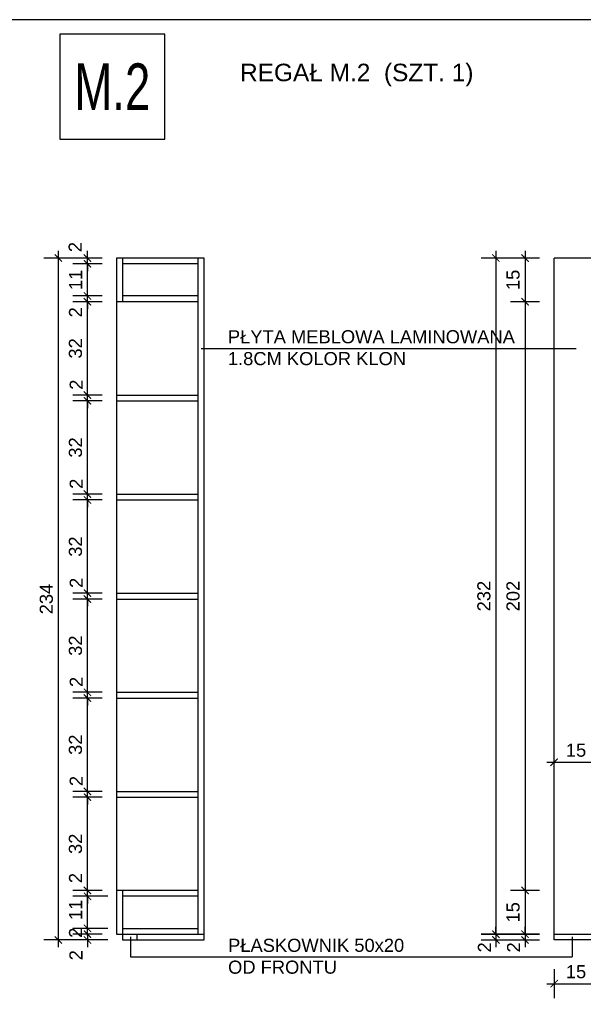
# Model space of a CAD drawing. Header units: millimetres. Extents: x 167273 to 188273, y -125105 to -88145.
# Tile 40 of 210: x 175167 to 175360, y -124135 to -123797. Entities that reach past the tile are written whole.
import ezdxf

# ---------------------------------------------------------------- set-up
doc = ezdxf.new("R2010")
doc.units = ezdxf.units.MM
doc.header["$PDMODE"] = 35
doc.header["$PDSIZE"] = 5
for name, color, linetype in [('!_zakres_wyposażenie', 80, 'Continuous'), ('a-op_text', 9, 'Continuous'), ('a-wymiary', 9, 'Continuous'), ('b-cienka', 9, 'Continuous'), ('b-sciany', 2, 'Continuous'), ('b-widokowa', 7, 'Continuous'), ('CIENKIE', 9, 'Continuous'), ('WYMIAR_PODST', 161, 'Continuous')]:
    doc.layers.add(name, color=color, linetype=linetype)
doc.styles.add('PPAB_25', font='ARIAL.TTF', dxfattribs={"height": 4.5})
doc.styles.add('PPAB_50', font='romans.shx', dxfattribs={"width": 0.7, "height": 8})
doc.dimstyles.new('PPAB_25', dxfattribs={"dimscale": 0, "dimtxt": 4.5, "dimasz": 2.5, "dimexe": 5, "dimexo": 5, "dimgap": 1.8, "dimtad": 1, "dimdec": 0, "dimrnd": 0.5, "dimzin": 0, "dimdsep": 46, "dimtxsty": 'PPAB_25', "dimblk": 'ARCHTICK', "dimcen": 0.09, "dimdle": 2.5, "dimclrd": 9, "dimclre": 9, "dimclrt": 161, "dimadec": 0, "dimazin": 0, "dimtfac": 1, "dimtdec": 0, "dimtofl": 0, "dimtmove": 2, "dimatfit": 3, "dimldrblk": 'ARCHTICK', "dimfxl": 0, "dimtolj": 1, "dimtzin": 0, "dimarcsym": 0})

# ---------------------------------------------------------------- blocks, each defined once
blk = doc.blocks.new('_ArchTick')
at = {"layer": 'WYMIAR_PODST', "color": 0, "const_width": 0.15}
blk.add_lwpolyline([(-0.5, -0.5), (0.5, 0.5)], dxfattribs=at)
blk = doc.blocks.new('*D471')
at = {"layer": 'a-wymiary', "color": 9, "lineweight": -2}
for p, q in [((175350.01, -124057.21), (175350.01, -124047.21)), ((175365.01, -124057.21), (175365.01, -124047.21)), ((175347.51, -124052.21), (175367.51, -124052.21))]:
    blk.add_line(p, q, dxfattribs=at)
at = {"layer": 'Defpoints', "color": 0}
for p in [(175365.01, -124052.21), (175350.01, -124062.21), (175365.01, -124062.21)]:
    blk.add_point(p, dxfattribs=at)
at = {"layer": 'a-wymiary', "color": 9, "lineweight": -2, "xscale": 2.5, "yscale": 2.5, "zscale": 2.5, "rotation": 180}
blk.add_blockref('_ArchTick', (175350.01, -124052.21), dxfattribs=at)
at = {"layer": 'a-wymiary', "color": 9, "lineweight": -2, "xscale": 2.5, "yscale": 2.5, "zscale": 2.5}
blk.add_blockref('_ArchTick', (175365.01, -124052.21), dxfattribs=at)
at = {"layer": 'a-wymiary', "color": 161, "insert": (175357.51, -124048.11), "char_height": 4.5, "attachment_point": 5, "style": 'PPAB_25'}
blk.add_mtext('\\A1;15', dxfattribs=at)
blk = doc.blocks.new('*D488')
at = {"layer": 'a-wymiary', "color": 9, "lineweight": -2}
for p, q in [((175189.85, -124111.21), (175189.85, -124108.71)), ((175194.85, -124111.21), (175184.85, -124111.21)), ((175196.85, -124113.21), (175184.85, -124113.21)), ((175189.85, -124113.21), (175189.85, -124115.71))]:
    blk.add_line(p, q, dxfattribs=at)
at = {"layer": 'Defpoints', "color": 0}
for p in [(175189.85, -124111.21), (175199.85, -124111.21), (175201.85, -124113.21)]:
    blk.add_point(p, dxfattribs=at)
at = {"layer": 'a-wymiary', "color": 9, "lineweight": -2, "xscale": 2.5, "yscale": 2.5, "zscale": 2.5}
for p, rotation in [((175189.85, -124111.21), 270), ((175189.85, -124113.21), 90)]:
    blk.add_blockref('_ArchTick', p, dxfattribs=dict(at, rotation=rotation))
at = {"layer": 'a-wymiary', "color": 161, "insert": (175185.91, -124118.44), "char_height": 4.5, "attachment_point": 5, "rotation": 90, "style": 'PPAB_25'}
blk.add_mtext('\\A1;2', dxfattribs=at)
blk = doc.blocks.new('*D489')
at = {"layer": 'a-wymiary', "color": 9, "lineweight": -2}
for p, q in [((175189.85, -124109.21), (175189.85, -124106.71)), ((175196.85, -124109.21), (175184.85, -124109.21)), ((175194.85, -124111.21), (175184.85, -124111.21)), ((175189.85, -124111.21), (175189.85, -124113.71))]:
    blk.add_line(p, q, dxfattribs=at)
at = {"layer": 'Defpoints', "color": 0}
for p in [(175189.85, -124109.21), (175199.85, -124111.21), (175201.85, -124109.21)]:
    blk.add_point(p, dxfattribs=at)
at = {"layer": 'a-wymiary', "color": 9, "lineweight": -2, "xscale": 2.5, "yscale": 2.5, "zscale": 2.5}
for p, rotation in [((175189.85, -124109.21), 270), ((175189.85, -124111.21), 90)]:
    blk.add_blockref('_ArchTick', p, dxfattribs=dict(at, rotation=rotation))
at = {"layer": 'a-wymiary', "color": 161, "insert": (175185.76, -124110.73), "char_height": 4.5, "attachment_point": 5, "rotation": 90, "style": 'PPAB_25'}
blk.add_mtext('\\A1;2', dxfattribs=at)
blk = doc.blocks.new('*D490')
at = {"layer": 'a-wymiary', "color": 9, "lineweight": -2}
for p, q in [((175196.85, -124098.21), (175184.85, -124098.21)), ((175189.85, -124111.71), (175189.85, -124095.71)), ((175196.85, -124109.21), (175184.85, -124109.21))]:
    blk.add_line(p, q, dxfattribs=at)
at = {"layer": 'Defpoints', "color": 0}
for p in [(175189.85, -124098.21), (175201.85, -124098.21), (175201.85, -124109.21)]:
    blk.add_point(p, dxfattribs=at)
at = {"layer": 'a-wymiary', "color": 9, "lineweight": -2, "xscale": 2.5, "yscale": 2.5, "zscale": 2.5}
for p, rotation in [((175189.85, -124098.21), 90), ((175189.85, -124109.21), 270)]:
    blk.add_blockref('_ArchTick', p, dxfattribs=dict(at, rotation=rotation))
at = {"layer": 'a-wymiary', "color": 161, "insert": (175185.79, -124102.87), "char_height": 4.5, "attachment_point": 5, "rotation": 90, "style": 'PPAB_25'}
blk.add_mtext('\\A1;11', dxfattribs=at)
blk = doc.blocks.new('*D491')
at = {"layer": 'a-wymiary', "color": 9, "lineweight": -2}
for p, q in [((175189.85, -124096.21), (175189.85, -124093.71)), ((175194.85, -124096.21), (175184.85, -124096.21)), ((175196.85, -124098.21), (175184.85, -124098.21)), ((175189.85, -124098.21), (175189.85, -124100.71))]:
    blk.add_line(p, q, dxfattribs=at)
at = {"layer": 'Defpoints', "color": 0}
for p in [(175189.85, -124096.21), (175199.85, -124096.21), (175201.85, -124098.21)]:
    blk.add_point(p, dxfattribs=at)
at = {"layer": 'a-wymiary', "color": 9, "lineweight": -2, "xscale": 2.5, "yscale": 2.5, "zscale": 2.5}
for p, rotation in [((175189.85, -124096.21), 270), ((175189.85, -124098.21), 90)]:
    blk.add_blockref('_ArchTick', p, dxfattribs=dict(at, rotation=rotation))
at = {"layer": 'a-wymiary', "color": 161, "insert": (175185.76, -124091.96), "char_height": 4.5, "attachment_point": 5, "rotation": 90, "style": 'PPAB_25'}
blk.add_mtext('\\A1;2', dxfattribs=at)
blk = doc.blocks.new('*D492')
at = {"layer": 'a-wymiary', "color": 9, "lineweight": -2}
for p, q in [((175194.85, -124064.21), (175184.85, -124064.21)), ((175189.85, -124098.71), (175189.85, -124061.71)), ((175194.85, -124096.21), (175184.85, -124096.21))]:
    blk.add_line(p, q, dxfattribs=at)
at = {"layer": 'Defpoints', "color": 0}
for p in [(175189.85, -124064.21), (175199.85, -124064.21), (175199.85, -124096.21)]:
    blk.add_point(p, dxfattribs=at)
at = {"layer": 'a-wymiary', "color": 9, "lineweight": -2, "xscale": 2.5, "yscale": 2.5, "zscale": 2.5}
for p, rotation in [((175189.85, -124064.21), 90), ((175189.85, -124096.21), 270)]:
    blk.add_blockref('_ArchTick', p, dxfattribs=dict(at, rotation=rotation))
at = {"layer": 'a-wymiary', "color": 161, "insert": (175185.75, -124080.21), "char_height": 4.5, "attachment_point": 5, "rotation": 90, "style": 'PPAB_25'}
blk.add_mtext('\\A1;32', dxfattribs=at)
blk = doc.blocks.new('*D493')
at = {"layer": 'a-wymiary', "color": 9, "lineweight": -2}
for p, q in [((175189.85, -124062.21), (175189.85, -124059.71)), ((175194.85, -124062.21), (175184.85, -124062.21)), ((175194.85, -124064.21), (175184.85, -124064.21)), ((175189.85, -124064.21), (175189.85, -124066.71))]:
    blk.add_line(p, q, dxfattribs=at)
at = {"layer": 'Defpoints', "color": 0}
for p in [(175189.85, -124062.21), (175199.85, -124062.21), (175199.85, -124064.21)]:
    blk.add_point(p, dxfattribs=at)
at = {"layer": 'a-wymiary', "color": 9, "lineweight": -2, "xscale": 2.5, "yscale": 2.5, "zscale": 2.5}
for p, rotation in [((175189.85, -124062.21), 270), ((175189.85, -124064.21), 90)]:
    blk.add_blockref('_ArchTick', p, dxfattribs=dict(at, rotation=rotation))
at = {"layer": 'a-wymiary', "color": 161, "insert": (175186, -124058.66), "char_height": 4.5, "attachment_point": 5, "rotation": 90, "style": 'PPAB_25'}
blk.add_mtext('\\A1;2', dxfattribs=at)
blk = doc.blocks.new('*D494')
at = {"layer": 'a-wymiary', "color": 9, "lineweight": -2}
for p, q in [((175189.85, -124064.71), (175189.85, -124027.71)), ((175194.85, -124030.21), (175184.85, -124030.21)), ((175194.85, -124062.21), (175184.85, -124062.21))]:
    blk.add_line(p, q, dxfattribs=at)
at = {"layer": 'Defpoints', "color": 0}
for p in [(175189.85, -124030.21), (175199.85, -124030.21), (175199.85, -124062.21)]:
    blk.add_point(p, dxfattribs=at)
at = {"layer": 'a-wymiary', "color": 9, "lineweight": -2, "xscale": 2.5, "yscale": 2.5, "zscale": 2.5}
for p, rotation in [((175189.85, -124030.21), 90), ((175189.85, -124062.21), 270)]:
    blk.add_blockref('_ArchTick', p, dxfattribs=dict(at, rotation=rotation))
at = {"layer": 'a-wymiary', "color": 161, "insert": (175185.75, -124046.21), "char_height": 4.5, "attachment_point": 5, "rotation": 90, "style": 'PPAB_25'}
blk.add_mtext('\\A1;32', dxfattribs=at)
blk = doc.blocks.new('*D495')
at = {"layer": 'a-wymiary', "color": 9, "lineweight": -2}
for p, q in [((175189.85, -124030.71), (175189.85, -123993.71)), ((175194.85, -123996.21), (175184.85, -123996.21)), ((175194.85, -124028.21), (175184.85, -124028.21))]:
    blk.add_line(p, q, dxfattribs=at)
at = {"layer": 'Defpoints', "color": 0}
for p in [(175189.85, -123996.21), (175199.85, -123996.21), (175199.85, -124028.21)]:
    blk.add_point(p, dxfattribs=at)
at = {"layer": 'a-wymiary', "color": 9, "lineweight": -2, "xscale": 2.5, "yscale": 2.5, "zscale": 2.5}
for p, rotation in [((175189.85, -123996.21), 90), ((175189.85, -124028.21), 270)]:
    blk.add_blockref('_ArchTick', p, dxfattribs=dict(at, rotation=rotation))
at = {"layer": 'a-wymiary', "color": 161, "insert": (175185.75, -124012.21), "char_height": 4.5, "attachment_point": 5, "rotation": 90, "style": 'PPAB_25'}
blk.add_mtext('\\A1;32', dxfattribs=at)
blk = doc.blocks.new('*D496')
at = {"layer": 'a-wymiary', "color": 9, "lineweight": -2}
for p, q in [((175189.85, -123996.71), (175189.85, -123959.71)), ((175194.85, -123962.21), (175184.85, -123962.21)), ((175194.85, -123994.21), (175184.85, -123994.21))]:
    blk.add_line(p, q, dxfattribs=at)
at = {"layer": 'Defpoints', "color": 0}
for p in [(175189.85, -123962.21), (175199.85, -123962.21), (175199.85, -123994.21)]:
    blk.add_point(p, dxfattribs=at)
at = {"layer": 'a-wymiary', "color": 9, "lineweight": -2, "xscale": 2.5, "yscale": 2.5, "zscale": 2.5}
for p, rotation in [((175189.85, -123962.21), 90), ((175189.85, -123994.21), 270)]:
    blk.add_blockref('_ArchTick', p, dxfattribs=dict(at, rotation=rotation))
at = {"layer": 'a-wymiary', "color": 161, "insert": (175185.75, -123978.21), "char_height": 4.5, "attachment_point": 5, "rotation": 90, "style": 'PPAB_25'}
blk.add_mtext('\\A1;32', dxfattribs=at)
blk = doc.blocks.new('*D497')
at = {"layer": 'a-wymiary', "color": 9, "lineweight": -2}
for p, q in [((175189.85, -123962.71), (175189.85, -123925.71)), ((175194.85, -123928.21), (175184.85, -123928.21)), ((175194.85, -123960.21), (175184.85, -123960.21))]:
    blk.add_line(p, q, dxfattribs=at)
at = {"layer": 'Defpoints', "color": 0}
for p in [(175189.85, -123928.21), (175199.85, -123928.21), (175199.85, -123960.21)]:
    blk.add_point(p, dxfattribs=at)
at = {"layer": 'a-wymiary', "color": 9, "lineweight": -2, "xscale": 2.5, "yscale": 2.5, "zscale": 2.5}
for p, rotation in [((175189.85, -123928.21), 90), ((175189.85, -123960.21), 270)]:
    blk.add_blockref('_ArchTick', p, dxfattribs=dict(at, rotation=rotation))
at = {"layer": 'a-wymiary', "color": 161, "insert": (175185.75, -123944.21), "char_height": 4.5, "attachment_point": 5, "rotation": 90, "style": 'PPAB_25'}
blk.add_mtext('\\A1;32', dxfattribs=at)
blk = doc.blocks.new('*D498')
at = {"layer": 'a-wymiary', "color": 9, "lineweight": -2}
for p, q in [((175189.85, -123928.71), (175189.85, -123891.71)), ((175194.85, -123894.21), (175184.85, -123894.21)), ((175194.85, -123926.21), (175184.85, -123926.21))]:
    blk.add_line(p, q, dxfattribs=at)
at = {"layer": 'Defpoints', "color": 0}
for p in [(175189.85, -123894.21), (175199.85, -123894.21), (175199.85, -123926.21)]:
    blk.add_point(p, dxfattribs=at)
at = {"layer": 'a-wymiary', "color": 9, "lineweight": -2, "xscale": 2.5, "yscale": 2.5, "zscale": 2.5}
for p, rotation in [((175189.85, -123894.21), 90), ((175189.85, -123926.21), 270)]:
    blk.add_blockref('_ArchTick', p, dxfattribs=dict(at, rotation=rotation))
at = {"layer": 'a-wymiary', "color": 161, "insert": (175185.75, -123910.21), "char_height": 4.5, "attachment_point": 5, "rotation": 90, "style": 'PPAB_25'}
blk.add_mtext('\\A1;32', dxfattribs=at)
blk = doc.blocks.new('*D499')
at = {"layer": 'a-wymiary', "color": 9, "lineweight": -2}
for p, q in [((175194.85, -123892.21), (175184.85, -123892.21)), ((175189.85, -123892.21), (175189.85, -123889.71)), ((175194.85, -123894.21), (175184.85, -123894.21)), ((175189.85, -123894.21), (175189.85, -123896.71))]:
    blk.add_line(p, q, dxfattribs=at)
at = {"layer": 'Defpoints', "color": 0}
for p in [(175189.85, -123892.21), (175199.85, -123892.21), (175199.85, -123894.21)]:
    blk.add_point(p, dxfattribs=at)
at = {"layer": 'a-wymiary', "color": 9, "lineweight": -2, "xscale": 2.5, "yscale": 2.5, "zscale": 2.5}
for p, rotation in [((175189.85, -123892.21), 270), ((175189.85, -123894.21), 90)]:
    blk.add_blockref('_ArchTick', p, dxfattribs=dict(at, rotation=rotation))
at = {"layer": 'a-wymiary', "color": 161, "insert": (175185.75, -123897.82), "char_height": 4.5, "attachment_point": 5, "rotation": 90, "style": 'PPAB_25'}
blk.add_mtext('\\A1;2', dxfattribs=at)
blk = doc.blocks.new('*D500')
at = {"layer": 'a-wymiary', "color": 9, "lineweight": -2}
for p, q in [((175189.85, -123894.71), (175189.85, -123878.71)), ((175194.85, -123881.21), (175184.85, -123881.21)), ((175194.85, -123892.21), (175184.85, -123892.21))]:
    blk.add_line(p, q, dxfattribs=at)
at = {"layer": 'Defpoints', "color": 0}
for p in [(175189.85, -123881.21), (175199.85, -123881.21), (175199.85, -123892.21)]:
    blk.add_point(p, dxfattribs=at)
at = {"layer": 'a-wymiary', "color": 9, "lineweight": -2, "xscale": 2.5, "yscale": 2.5, "zscale": 2.5}
for p, rotation in [((175189.85, -123881.21), 90), ((175189.85, -123892.21), 270)]:
    blk.add_blockref('_ArchTick', p, dxfattribs=dict(at, rotation=rotation))
at = {"layer": 'a-wymiary', "color": 161, "insert": (175185.79, -123886.71), "char_height": 4.5, "attachment_point": 5, "rotation": 90, "style": 'PPAB_25'}
blk.add_mtext('\\A1;11', dxfattribs=at)
blk = doc.blocks.new('*D501')
at = {"layer": 'a-wymiary', "color": 9, "lineweight": -2}
for p, q in [((175189.85, -123879.21), (175189.85, -123876.71)), ((175194.85, -123879.21), (175184.85, -123879.21)), ((175194.85, -123881.21), (175184.85, -123881.21)), ((175189.85, -123881.21), (175189.85, -123883.71))]:
    blk.add_line(p, q, dxfattribs=at)
at = {"layer": 'Defpoints', "color": 0}
for p in [(175189.85, -123879.21), (175199.85, -123879.21), (175199.85, -123881.21)]:
    blk.add_point(p, dxfattribs=at)
at = {"layer": 'a-wymiary', "color": 9, "lineweight": -2, "xscale": 2.5, "yscale": 2.5, "zscale": 2.5}
for p, rotation in [((175189.85, -123879.21), 270), ((175189.85, -123881.21), 90)]:
    blk.add_blockref('_ArchTick', p, dxfattribs=dict(at, rotation=rotation))
at = {"layer": 'a-wymiary', "color": 161, "insert": (175185.63, -123875.44), "char_height": 4.5, "attachment_point": 5, "rotation": 90, "style": 'PPAB_25'}
blk.add_mtext('\\A1;2', dxfattribs=at)
blk = doc.blocks.new('*D502')
at = {"layer": 'a-wymiary', "color": 9, "lineweight": -2}
for p, q in [((175189.85, -124028.21), (175189.85, -124025.71)), ((175194.85, -124028.21), (175184.85, -124028.21)), ((175194.85, -124030.21), (175184.85, -124030.21)), ((175189.85, -124030.21), (175189.85, -124032.71))]:
    blk.add_line(p, q, dxfattribs=at)
at = {"layer": 'Defpoints', "color": 0}
for p in [(175189.85, -124028.21), (175199.85, -124028.21), (175199.85, -124030.21)]:
    blk.add_point(p, dxfattribs=at)
at = {"layer": 'a-wymiary', "color": 9, "lineweight": -2, "xscale": 2.5, "yscale": 2.5, "zscale": 2.5}
for p, rotation in [((175189.85, -124028.21), 270), ((175189.85, -124030.21), 90)]:
    blk.add_blockref('_ArchTick', p, dxfattribs=dict(at, rotation=rotation))
at = {"layer": 'a-wymiary', "color": 161, "insert": (175186, -124024.66), "char_height": 4.5, "attachment_point": 5, "rotation": 90, "style": 'PPAB_25'}
blk.add_mtext('\\A1;2', dxfattribs=at)
blk = doc.blocks.new('*D503')
at = {"layer": 'a-wymiary', "color": 9, "lineweight": -2}
for p, q in [((175189.85, -123994.21), (175189.85, -123991.71)), ((175194.85, -123994.21), (175184.85, -123994.21)), ((175194.85, -123996.21), (175184.85, -123996.21)), ((175189.85, -123996.21), (175189.85, -123998.71))]:
    blk.add_line(p, q, dxfattribs=at)
at = {"layer": 'Defpoints', "color": 0}
for p in [(175189.85, -123994.21), (175199.85, -123994.21), (175199.85, -123996.21)]:
    blk.add_point(p, dxfattribs=at)
at = {"layer": 'a-wymiary', "color": 9, "lineweight": -2, "xscale": 2.5, "yscale": 2.5, "zscale": 2.5}
for p, rotation in [((175189.85, -123994.21), 270), ((175189.85, -123996.21), 90)]:
    blk.add_blockref('_ArchTick', p, dxfattribs=dict(at, rotation=rotation))
at = {"layer": 'a-wymiary', "color": 161, "insert": (175186, -123990.66), "char_height": 4.5, "attachment_point": 5, "rotation": 90, "style": 'PPAB_25'}
blk.add_mtext('\\A1;2', dxfattribs=at)
blk = doc.blocks.new('*D504')
at = {"layer": 'a-wymiary', "color": 9, "lineweight": -2}
for p, q in [((175194.85, -123960.21), (175184.85, -123960.21)), ((175189.85, -123960.21), (175189.85, -123957.71)), ((175194.85, -123962.21), (175184.85, -123962.21)), ((175189.85, -123962.21), (175189.85, -123964.71))]:
    blk.add_line(p, q, dxfattribs=at)
at = {"layer": 'Defpoints', "color": 0}
for p in [(175189.85, -123960.21), (175199.85, -123960.21), (175199.85, -123962.21)]:
    blk.add_point(p, dxfattribs=at)
at = {"layer": 'a-wymiary', "color": 9, "lineweight": -2, "xscale": 2.5, "yscale": 2.5, "zscale": 2.5}
for p, rotation in [((175189.85, -123960.21), 270), ((175189.85, -123962.21), 90)]:
    blk.add_blockref('_ArchTick', p, dxfattribs=dict(at, rotation=rotation))
at = {"layer": 'a-wymiary', "color": 161, "insert": (175186, -123956.66), "char_height": 4.5, "attachment_point": 5, "rotation": 90, "style": 'PPAB_25'}
blk.add_mtext('\\A1;2', dxfattribs=at)
blk = doc.blocks.new('*D505')
at = {"layer": 'a-wymiary', "color": 9, "lineweight": -2}
for p, q in [((175194.85, -123926.21), (175184.85, -123926.21)), ((175189.85, -123926.21), (175189.85, -123923.71)), ((175194.85, -123928.21), (175184.85, -123928.21)), ((175189.85, -123928.21), (175189.85, -123930.71))]:
    blk.add_line(p, q, dxfattribs=at)
at = {"layer": 'Defpoints', "color": 0}
for p in [(175189.85, -123926.21), (175199.85, -123926.21), (175199.85, -123928.21)]:
    blk.add_point(p, dxfattribs=at)
at = {"layer": 'a-wymiary', "color": 9, "lineweight": -2, "xscale": 2.5, "yscale": 2.5, "zscale": 2.5}
for p, rotation in [((175189.85, -123926.21), 270), ((175189.85, -123928.21), 90)]:
    blk.add_blockref('_ArchTick', p, dxfattribs=dict(at, rotation=rotation))
at = {"layer": 'a-wymiary', "color": 161, "insert": (175186, -123922.66), "char_height": 4.5, "attachment_point": 5, "rotation": 90, "style": 'PPAB_25'}
blk.add_mtext('\\A1;2', dxfattribs=at)
blk = doc.blocks.new('*D506')
at = {"layer": 'a-wymiary', "color": 9, "lineweight": -2}
for p, q in [((175179.85, -123876.71), (175179.85, -124115.71)), ((175184.85, -123879.21), (175174.85, -123879.21)), ((175184.85, -124113.21), (175174.85, -124113.21))]:
    blk.add_line(p, q, dxfattribs=at)
at = {"layer": 'Defpoints', "color": 0}
for p in [(175189.85, -123879.21), (175179.85, -124113.21), (175189.85, -124113.21)]:
    blk.add_point(p, dxfattribs=at)
at = {"layer": 'a-wymiary', "color": 9, "lineweight": -2, "xscale": 2.5, "yscale": 2.5, "zscale": 2.5}
for p, rotation in [((175179.85, -123879.21), 90), ((175179.85, -124113.21), 270)]:
    blk.add_blockref('_ArchTick', p, dxfattribs=dict(at, rotation=rotation))
at = {"layer": 'a-wymiary', "color": 161, "insert": (175175.75, -123996.21), "char_height": 4.5, "attachment_point": 5, "rotation": 90, "style": 'PPAB_25'}
blk.add_mtext('\\A1;234', dxfattribs=at)
blk = doc.blocks.new('*D507')
at = {"layer": 'a-wymiary', "color": 9, "lineweight": -2}
for p, q in [((175340.01, -123876.71), (175340.01, -123896.71)), ((175345.01, -123879.21), (175335.01, -123879.21)), ((175345.01, -123894.21), (175335.01, -123894.21))]:
    blk.add_line(p, q, dxfattribs=at)
at = {"layer": 'Defpoints', "color": 0}
for p in [(175350.01, -123879.21), (175340.01, -123894.21), (175350.01, -123894.21)]:
    blk.add_point(p, dxfattribs=at)
at = {"layer": 'a-wymiary', "color": 9, "lineweight": -2, "xscale": 2.5, "yscale": 2.5, "zscale": 2.5}
for p, rotation in [((175340.01, -123879.21), 90), ((175340.01, -123894.21), 270)]:
    blk.add_blockref('_ArchTick', p, dxfattribs=dict(at, rotation=rotation))
at = {"layer": 'a-wymiary', "color": 161, "insert": (175335.91, -123886.71), "char_height": 4.5, "attachment_point": 5, "rotation": 90, "style": 'PPAB_25'}
blk.add_mtext('\\A1;15', dxfattribs=at)
blk = doc.blocks.new('*D508')
at = {"layer": 'a-wymiary', "color": 9, "lineweight": -2}
for p, q in [((175340.01, -123891.71), (175340.01, -124098.71)), ((175345.01, -123894.21), (175335.01, -123894.21)), ((175345.01, -124096.21), (175335.01, -124096.21))]:
    blk.add_line(p, q, dxfattribs=at)
at = {"layer": 'Defpoints', "color": 0}
for p in [(175350.01, -123894.21), (175340.01, -124096.21), (175350.01, -124096.21)]:
    blk.add_point(p, dxfattribs=at)
at = {"layer": 'a-wymiary', "color": 9, "lineweight": -2, "xscale": 2.5, "yscale": 2.5, "zscale": 2.5}
for p, rotation in [((175340.01, -123894.21), 90), ((175340.01, -124096.21), 270)]:
    blk.add_blockref('_ArchTick', p, dxfattribs=dict(at, rotation=rotation))
at = {"layer": 'a-wymiary', "color": 161, "insert": (175335.91, -123995.21), "char_height": 4.5, "attachment_point": 5, "rotation": 90, "style": 'PPAB_25'}
blk.add_mtext('\\A1;202', dxfattribs=at)
blk = doc.blocks.new('*D509')
at = {"layer": 'a-wymiary', "color": 9, "lineweight": -2}
for p, q in [((175340.01, -124093.71), (175340.01, -124113.71)), ((175345.01, -124096.21), (175335.01, -124096.21)), ((175345.01, -124111.21), (175335.01, -124111.21))]:
    blk.add_line(p, q, dxfattribs=at)
at = {"layer": 'Defpoints', "color": 0}
for p in [(175350.01, -124096.21), (175340.01, -124111.21), (175350.01, -124111.21)]:
    blk.add_point(p, dxfattribs=at)
at = {"layer": 'a-wymiary', "color": 9, "lineweight": -2, "xscale": 2.5, "yscale": 2.5, "zscale": 2.5}
for p, rotation in [((175340.01, -124096.21), 90), ((175340.01, -124111.21), 270)]:
    blk.add_blockref('_ArchTick', p, dxfattribs=dict(at, rotation=rotation))
at = {"layer": 'a-wymiary', "color": 161, "insert": (175335.91, -124103.71), "char_height": 4.5, "attachment_point": 5, "rotation": 90, "style": 'PPAB_25'}
blk.add_mtext('\\A1;15', dxfattribs=at)
blk = doc.blocks.new('*D510')
at = {"layer": 'a-wymiary', "color": 9, "lineweight": -2}
for p, q in [((175340.01, -124111.21), (175340.01, -124108.71)), ((175335.01, -124111.21), (175345.01, -124111.21)), ((175335.01, -124113.21), (175345.01, -124113.21)), ((175340.01, -124113.21), (175340.01, -124115.71))]:
    blk.add_line(p, q, dxfattribs=at)
at = {"layer": 'Defpoints', "color": 0}
for p in [(175330.01, -124111.21), (175330.01, -124113.21), (175340.01, -124113.21)]:
    blk.add_point(p, dxfattribs=at)
at = {"layer": 'a-wymiary', "color": 9, "lineweight": -2, "xscale": 2.5, "yscale": 2.5, "zscale": 2.5}
for p, rotation in [((175340.01, -124111.21), 270), ((175340.01, -124113.21), 90)]:
    blk.add_blockref('_ArchTick', p, dxfattribs=dict(at, rotation=rotation))
at = {"layer": 'a-wymiary', "color": 161, "insert": (175336.08, -124115.74), "char_height": 4.5, "attachment_point": 5, "rotation": 90, "style": 'PPAB_25'}
blk.add_mtext('\\A1;2', dxfattribs=at)
blk = doc.blocks.new('*D511')
at = {"layer": 'a-wymiary', "color": 9, "lineweight": -2}
for p, q in [((175330.01, -123876.71), (175330.01, -124113.71)), ((175335.01, -123879.21), (175325.01, -123879.21)), ((175335.01, -124111.21), (175325.01, -124111.21))]:
    blk.add_line(p, q, dxfattribs=at)
at = {"layer": 'Defpoints', "color": 0}
for p in [(175340.01, -123879.21), (175330.01, -124111.21), (175340.01, -124111.21)]:
    blk.add_point(p, dxfattribs=at)
at = {"layer": 'a-wymiary', "color": 9, "lineweight": -2, "xscale": 2.5, "yscale": 2.5, "zscale": 2.5}
for p, rotation in [((175330.01, -123879.21), 90), ((175330.01, -124111.21), 270)]:
    blk.add_blockref('_ArchTick', p, dxfattribs=dict(at, rotation=rotation))
at = {"layer": 'a-wymiary', "color": 161, "insert": (175325.91, -123995.21), "char_height": 4.5, "attachment_point": 5, "rotation": 90, "style": 'PPAB_25'}
blk.add_mtext('\\A1;232', dxfattribs=at)
blk = doc.blocks.new('*D512')
at = {"layer": 'a-wymiary', "color": 9, "lineweight": -2}
for p, q in [((175330.01, -124111.21), (175330.01, -124108.71)), ((175325.01, -124111.21), (175335.01, -124111.21)), ((175325.01, -124113.21), (175335.01, -124113.21)), ((175330.01, -124113.21), (175330.01, -124115.71))]:
    blk.add_line(p, q, dxfattribs=at)
at = {"layer": 'Defpoints', "color": 0}
for p in [(175320.01, -124111.21), (175320.01, -124113.21), (175330.01, -124113.21)]:
    blk.add_point(p, dxfattribs=at)
at = {"layer": 'a-wymiary', "color": 9, "lineweight": -2, "xscale": 2.5, "yscale": 2.5, "zscale": 2.5}
for p, rotation in [((175330.01, -124111.21), 270), ((175330.01, -124113.21), 90)]:
    blk.add_blockref('_ArchTick', p, dxfattribs=dict(at, rotation=rotation))
at = {"layer": 'a-wymiary', "color": 161, "insert": (175326.08, -124115.74), "char_height": 4.5, "attachment_point": 5, "rotation": 90, "style": 'PPAB_25'}
blk.add_mtext('\\A1;2', dxfattribs=at)
blk = doc.blocks.new('*D513')
at = {"layer": 'a-wymiary', "color": 9, "lineweight": -2}
for p, q in [((175350.01, -124123.21), (175350.01, -124133.21)), ((175365.01, -124123.21), (175365.01, -124133.21)), ((175347.51, -124128.21), (175367.51, -124128.21))]:
    blk.add_line(p, q, dxfattribs=at)
at = {"layer": 'Defpoints', "color": 0}
for p in [(175350.01, -124118.21), (175365.01, -124118.21), (175365.01, -124128.21)]:
    blk.add_point(p, dxfattribs=at)
at = {"layer": 'a-wymiary', "color": 9, "lineweight": -2, "xscale": 2.5, "yscale": 2.5, "zscale": 2.5, "rotation": 180}
blk.add_blockref('_ArchTick', (175350.01, -124128.21), dxfattribs=at)
at = {"layer": 'a-wymiary', "color": 9, "lineweight": -2, "xscale": 2.5, "yscale": 2.5, "zscale": 2.5}
blk.add_blockref('_ArchTick', (175365.01, -124128.21), dxfattribs=at)
at = {"layer": 'a-wymiary', "color": 161, "insert": (175357.51, -124124.11), "char_height": 4.5, "attachment_point": 5, "style": 'PPAB_25'}
blk.add_mtext('\\A1;15', dxfattribs=at)

msp = doc.modelspace()

# ---------------------------------------------------------------- linework, layer by layer
at = {"layer": '!_zakres_wyposażenie', "ltscale": 0.5}
msp.add_lwpolyline([(175180.39, -123838.42), (175216.39, -123838.42), (175216.39, -123802.42), (175180.39, -123802.42)], close=True, dxfattribs=at)
at = {"layer": 'b-cienka'}
msp.add_lwpolyline([(175160.39, -124317.38), (175734.76, -124317.38), (175734.76, -123797.42), (175160.39, -123797.42)], close=True, dxfattribs=at)
at = {"layer": 'b-sciany', "ltscale": 100}
for p, q in [((175229.85, -123879.21), (175199.85, -123879.21)), ((175199.85, -123879.21), (175199.85, -123894.21)), ((175201.85, -123879.21), (175201.85, -123894.21)), ((175227.85, -123881.21), (175201.85, -123881.21)), ((175227.85, -124111.21), (175227.85, -123879.21)), ((175229.85, -124113.21), (175229.85, -123879.21)), ((175227.85, -123892.21), (175201.85, -123892.21)), ((175227.85, -123894.21), (175199.85, -123894.21)), ((175227.85, -123894.21), (175199.85, -123894.21)), ((175199.85, -123926.21), (175227.85, -123926.21)), ((175199.85, -123926.21), (175199.85, -123928.21)), ((175199.85, -123928.21), (175227.85, -123928.21)), ((175199.85, -123960.21), (175227.85, -123960.21)), ((175199.85, -123960.21), (175199.85, -123962.21)), ((175199.85, -123962.21), (175227.85, -123962.21)), ((175199.85, -123994.21), (175227.85, -123994.21)), ((175199.85, -123994.21), (175199.85, -123996.21)), ((175199.85, -123996.21), (175227.85, -123996.21)), ((175199.85, -124028.21), (175227.85, -124028.21)), ((175199.85, -124028.21), (175199.85, -124030.21)), ((175199.85, -124030.21), (175227.85, -124030.21)), ((175199.85, -124062.21), (175227.85, -124062.21)), ((175199.85, -124062.21), (175199.85, -124064.21)), ((175199.85, -124064.21), (175227.85, -124064.21)), ((175227.85, -124096.21), (175199.85, -124096.21)), ((175199.85, -124096.21), (175199.85, -124111.21)), ((175201.85, -124096.21), (175201.85, -124111.21)), ((175227.85, -124098.21), (175201.85, -124098.21)), ((175199.85, -124111.21), (175229.85, -124111.21)), ((175201.85, -124109.21), (175227.85, -124109.21)), ((175201.85, -124111.21), (175201.85, -124113.21)), ((175206.85, -124111.21), (175206.85, -124113.21)), ((175201.85, -124113.21), (175229.85, -124113.21))]:
    msp.add_line(p, q, dxfattribs=at)
at = {"layer": 'b-widokowa', "ltscale": 100}
for p, q in [((175350.01, -124113.21), (175350.01, -123879.21)), ((175650.01, -123879.21), (175350.01, -123879.21)), ((175199.85, -123894.21), (175199.85, -123926.21)), ((175199.85, -123928.21), (175199.85, -123960.21)), ((175199.85, -123962.21), (175199.85, -123994.21)), ((175199.85, -123996.21), (175199.85, -124028.21)), ((175199.85, -124030.21), (175199.85, -124062.21)), ((175199.85, -124064.21), (175199.85, -124096.21)), ((175350.01, -124111.21), (175650.01, -124111.21)), ((175650.01, -124113.21), (175350.01, -124113.21))]:
    msp.add_line(p, q, dxfattribs=at)
at = {"layer": 'CIENKIE', "ltscale": 100}
for p, q in [((175228.85, -123910.21), (175357.51, -123910.21)), ((175204.57, -124112.17), (175204.57, -124119.03)), ((175356.21, -124112.17), (175356.21, -124119.03)), ((175204.57, -124119.03), (175356.21, -124119.03))]:
    msp.add_line(p, q, dxfattribs=at)

# ---------------------------------------------------------------- texts
at = {"layer": '!_zakres_wyposażenie', "ltscale": 0.5, "insert": (175198.39, -123820.42), "char_height": 16, "width": 40, "attachment_point": 5, "style": 'PPAB_50'}
msp.add_mtext('{\\fArial|b0|i0|c238|p34;M.2}', dxfattribs=at)
at = {"layer": 'a-op_text', "width": 1468.5945, "attachment_point": 1, "style": 'PPAB_25'}
for s, insert, char_height in [('REGAŁ {\\fArial|b0|i0|c238|p34;M.2 } (SZT. {\\fArial|b0|i0|c238|p34;1})', (175242.22, -123812.53), 6), ('PŁYTA MEBLOWA LAMINOWANA \\P{\\fArial|b0|i0|c0|p34;1.8CM }KOLOR KLON', (175238.04, -123903.96), 4.5), ('PŁASKOWNIK 50x20\\POD FRONTU', (175238.11, -124112.78), 4.5)]:
    msp.add_mtext(s, dxfattribs=dict(at, insert=insert, char_height=char_height))

# ---------------------------------------------------------------- dimensions: what is measured, and where the dimension line sits
at = {"layer": 'a-wymiary', "ltscale": 100}
for base, p1, p2, angle, picture, middle in [((175189.85, -123879.21), (175199.85, -123881.21), (175199.85, -123879.21), 270, '*D501', (175185.63, -123875.44)), ((175189.85, -123892.21), (175199.85, -123894.21), (175199.85, -123892.21), 270, '*D499', (175185.75, -123897.82)), ((175189.85, -123926.21), (175199.85, -123928.21), (175199.85, -123926.21), 270, '*D505', (175186, -123922.66)), ((175189.85, -123960.21), (175199.85, -123962.21), (175199.85, -123960.21), 270, '*D504', (175186, -123956.66)), ((175189.85, -123994.21), (175199.85, -123996.21), (175199.85, -123994.21), 270, '*D503', (175186, -123990.66)), ((175189.85, -124028.21), (175199.85, -124030.21), (175199.85, -124028.21), 270, '*D502', (175186, -124024.66)), ((175189.85, -124062.21), (175199.85, -124064.21), (175199.85, -124062.21), 270, '*D493', (175186, -124058.66)), ((175189.85, -124096.21), (175201.85, -124098.21), (175199.85, -124096.21), 270, '*D491', (175185.76, -124091.96)), ((175189.85, -124098.21), (175201.85, -124109.21), (175201.85, -124098.21), 270, '*D490', (175185.79, -124102.87)), ((175189.85, -124109.21), (175199.85, -124111.21), (175201.85, -124109.21), 270, '*D489', (175185.76, -124110.73)), ((175189.85, -124111.21), (175201.85, -124113.21), (175199.85, -124111.21), 270, '*D488', (175185.91, -124118.44)), ((175330.01, -124113.21), (175320.01, -124111.21), (175320.01, -124113.21), 90, '*D512', (175326.08, -124115.74)), ((175340.01, -124113.21), (175330.01, -124111.21), (175330.01, -124113.21), 90, '*D510', (175336.08, -124115.74))]:
    dim = msp.add_linear_dim(base=base, p1=p1, p2=p2, angle=angle, dimstyle='PPAB_25', override={"dimscale": 1}, dxfattribs=at)
    dim.commit()
    dim.dimension.update_dxf_attribs({"geometry": picture, "text_midpoint": middle, "dimtype": 160})
for base, p1, p2, angle, picture, middle in [((175179.85, -124113.21), (175189.85, -123879.21), (175189.85, -124113.21), 90, '*D506', (175175.75, -123996.21)), ((175189.85, -123881.21), (175199.85, -123892.21), (175199.85, -123881.21), 270, '*D500', (175185.79, -123886.71)), ((175330.01, -124111.21), (175340.01, -123879.21), (175340.01, -124111.21), 90, '*D511', (175325.91, -123995.21)), ((175340.01, -123894.21), (175350.01, -123879.21), (175350.01, -123894.21), 90, '*D507', (175335.91, -123886.71)), ((175189.85, -123894.21), (175199.85, -123926.21), (175199.85, -123894.21), 270, '*D498', (175185.75, -123910.21)), ((175340.01, -124096.21), (175350.01, -123894.21), (175350.01, -124096.21), 90, '*D508', (175335.91, -123995.21)), ((175189.85, -123928.21), (175199.85, -123960.21), (175199.85, -123928.21), 270, '*D497', (175185.75, -123944.21)), ((175189.85, -123962.21), (175199.85, -123994.21), (175199.85, -123962.21), 270, '*D496', (175185.75, -123978.21)), ((175189.85, -123996.21), (175199.85, -124028.21), (175199.85, -123996.21), 270, '*D495', (175185.75, -124012.21)), ((175189.85, -124030.21), (175199.85, -124062.21), (175199.85, -124030.21), 270, '*D494', (175185.75, -124046.21)), ((175189.85, -124064.21), (175199.85, -124096.21), (175199.85, -124064.21), 270, '*D492', (175185.75, -124080.21)), ((175340.01, -124111.21), (175350.01, -124096.21), (175350.01, -124111.21), 90, '*D509', (175335.91, -124103.71))]:
    dim = msp.add_linear_dim(base=base, p1=p1, p2=p2, angle=angle, dimstyle='PPAB_25', override={"dimscale": 1}, dxfattribs=at)
    dim.commit()
    dim.dimension.update_dxf_attribs({"geometry": picture, "text_midpoint": middle})
for base, p1, p2, picture, middle in [((175365.01, -124052.21), (175350.01, -124062.21), (175365.01, -124062.21), '*D471', (175357.51, -124048.11)), ((175365.01, -124128.21), (175350.01, -124118.21), (175365.01, -124118.21), '*D513', (175357.51, -124124.11))]:
    dim = msp.add_linear_dim(base=base, p1=p1, p2=p2, dimstyle='PPAB_25', override={"dimscale": 1}, dxfattribs=at)
    dim.commit()
    dim.dimension.update_dxf_attribs({"geometry": picture, "text_midpoint": middle})

doc.saveas('drawing.dxf')
